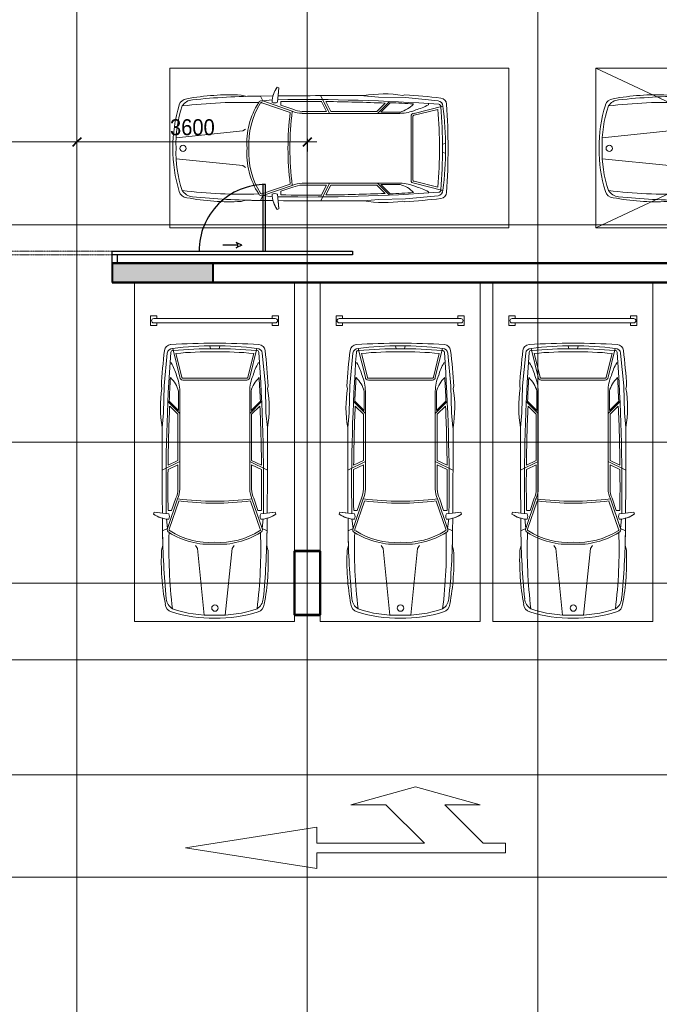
# Model space of a CAD drawing. Header units: millimetres. Extents: x 5617 to 102122, y -9330 to 63558.
# Tile 54 of 56: x 75622 to 85617, y 34514 to 49906. Entities that reach past the tile are written whole.
import ezdxf

# ---------------------------------------------------------------- set-up
doc = ezdxf.new("R2010")
doc.units = ezdxf.units.MM
for name, pattern in [('ADSK_Линия сетки', [25, 20, -2.5, 0, -2.5]), ('Линия сетки', [25, 20, -2.5, 0, -2.5]), ('Штрих_1_1_', [2, 1, -1])]:
    doc.linetypes.add(name, pattern=pattern)
for name, color, linetype, lineweight in [('Двери', 7, 'Continuous', 18), ('Каркас_Импост', 7, 'Continuous', 30), ('Оси', 7, 'Continuous', 9), ('Открывание', 7, 'Continuous', 30), ('Панель', 7, 'Continuous', 30), ('Парковка', 7, 'Continuous', 18), ('Перекрытия', 7, 'Continuous', 18), ('Размеры', 7, 'Continuous', 9), ('Размеры-100', 7, 'Continuous', 9), ('Стены разрез', 7, 'Continuous', 40), ('Стены штриховка', 7, 'Continuous', 40), ('Элементы узлов', 7, 'Continuous', 18)]:
    doc.layers.add(name, color=color, linetype=linetype, lineweight=lineweight)
doc.styles.add('Arial', font='arial.ttf', dxfattribs={"width": 0.9, "height": 250})
doc.dimstyles.new('Основной_2_5_мм', dxfattribs={"dimscale": 304.8, "dimtxt": 255.06485, "dimasz": 0.463911, "dimexe": 0.492126, "dimexo": 0.492126, "dimgap": 0.098425, "dimtad": 1, "dimdec": 0, "dimdsep": 46, "dimtxsty": 'Arial', "dimblk1": 'OBLIQUE', "dimblk2": 'OBLIQUE', "dimsah": 1, "dimcen": 0.09, "dimdle": 0.492126, "dimazin": 2, "dimtfac": 1, "dimtdec": 4, "dimtix": 1, "dimtmove": 0, "dimatfit": 3, "dimfxl": 1, "dimtvp": 1, "dimtolj": 1, "dimtzin": 0, "dimlwd": 20, "dimlwe": 20, "dimarcsym": 2})

# ---------------------------------------------------------------- blocks, each defined once
blk = doc.blocks.new('101_Ворота откатные - _ПЧ_3600х2400_EI60_Л-4279469-МКСС_LB02_-11_400__Кабельные конструкции_Лотки_4')
at = {"layer": 'Каркас_Импост', "color": 254, "true_color": 0xcccccc}
for p, q in [((-1880, -150), (-1800, -150)), ((-1880, -280), (-1880, -150)), ((-1800, -150), (-1800, -280)), ((1800, -150), (2075, -150)), ((1800, -280), (1800, -150)), ((2075, -150), (2075, -340)), ((1875, -280), (1800, -280)), ((1875, -340), (1875, -280)), ((2075, -340), (1875, -340))]:
    blk.add_line(p, q, dxfattribs=at)
at = {"layer": 'Открывание', "color": 254, "true_color": 0xcccccc}
for p, q in [((-3828, -430), (-3737, -388)), ((-3828, -430), (-3737, -472)), ((-3764, -430), (-3528, -430))]:
    blk.add_line(p, q, dxfattribs=at)
blk.add_arc((-3717, -430), 46.6, 115, 245, dxfattribs=at)
at = {"layer": 'Панель', "color": 254, "true_color": 0xcccccc}
for p, q in [((-5555, -280), (-1800, -280)), ((-5555, -340), (-5555, -280)), ((-1800, -280), (-1800, -340)), ((-1800, -340), (-5555, -340)), ((-4198, -340), (-4198, -1380)), ((-4158, -340), (-4158, -1380)), ((-4198, -1380), (-4158, -1380))]:
    blk.add_line(p, q, dxfattribs=at)
at = {"layer": 'Панель', "color": 254, "linetype": 'Штрих_1_1_', "lineweight": 9, "true_color": 0xcccccc}
for p, q in [((1875, -280), (-1800, -280)), ((1875, -340), (1875, -280)), ((-1800, -340), (1875, -340))]:
    blk.add_line(p, q, dxfattribs=at)
at = {"layer": 'Панель', "color": 254, "true_color": 0xcccccc}
blk.add_arc((-4198, -340), 1040, 270, 0, dxfattribs=at)
blk = doc.blocks.new('199_Парковочные места 3 класса и МГН - Средний класс-V26-МКСС_LB02_-11_400__Кабельные конструкции_Лотки_4')
at = {"layer": 'Парковка', "color": 254, "true_color": 0xcccccc}
for p, q in [((2500, 5300), (0, 5300)), ((0, 5300), (0, 0)), ((2500, 0), (2500, 5300)), ((250, 4775), (350, 4775)), ((250, 4625), (250, 4775)), ((350, 4735), (350, 4775)), ((2150, 4735), (2150, 4775)), ((2150, 4775), (2250, 4775)), ((2250, 4625), (2250, 4775)), ((250, 4625), (350, 4625)), ((300, 4735), (2200, 4735)), ((300, 4665), (2200, 4665)), ((350, 4625), (350, 4665)), ((2150, 4625), (2150, 4665)), ((2150, 4625), (2250, 4625)), ((0, 0), (2500, 0))]:
    blk.add_line(p, q, dxfattribs=at)
for centre, start, end in [((300, 4700), 90, 270), ((2200, 4700), 270, 90)]:
    blk.add_arc(centre, 35, start, end, dxfattribs=at)
at = {"layer": 'Элементы узлов', "color": 254, "true_color": 0xcccccc}
for p, q in [((512, 4192), (463, 3682)), ((708, 3817), (596, 4265)), ((738, 3820), (646, 4189)), ((1188, 4261), (1177, 4307)), ((1320, 4261), (1331, 4307)), ((1770, 3820), (1862, 4189)), ((1800, 3817), (1912, 4265)), ((1996, 4192), (2045, 3682)), ((574, 4042), (555, 4042)), ((1933, 4042), (1953, 4042)), ((1254, 3801), (754, 3801)), ((1254, 3771), (754, 3771)), ((1254, 3801), (1754, 3801)), ((1254, 3771), (1754, 3771)), ((419, 3676), (428, 3642)), ((428, 3642), (419, 3676)), ((463, 3682), (453, 3260)), ((688, 3297), (688, 3598)), ((708, 2069), (708, 3598)), ((1800, 2069), (1800, 3598)), ((1820, 3297), (1820, 3598)), ((2045, 3682), (2054, 3260)), ((2088, 3676), (2079, 3642)), ((2088, 3676), (2079, 3642)), ((708, 3249), (522, 3435)), ((688, 3297), (542, 3443)), ((1800, 3249), (1986, 3435)), ((1820, 3297), (1966, 3443)), ((453, 3260), (432, 3033)), ((678, 3237), (549, 3366)), ((678, 2516), (678, 3237)), ((1830, 3237), (1959, 3366)), ((1830, 2516), (1830, 3237)), ((2054, 3260), (2076, 3033)), ((708, 2497), (432, 2363)), ((678, 2516), (524, 2441)), ((1800, 2497), (2076, 2363)), ((1830, 2516), (1984, 2441)), ((678, 2449), (523, 2374)), ((678, 2069), (678, 2449)), ((1830, 2069), (1830, 2449)), ((1830, 2449), (1984, 2374)), ((515, 1453), (673, 1914)), ((543, 1440), (693, 1881)), ((580, 1736), (645, 1925)), ((1965, 1440), (1814, 1881)), ((1992, 1453), (1835, 1914)), ((1927, 1736), (1863, 1925)), ((298, 1678), (308, 1707)), ((298, 1678), (308, 1707)), ((308, 1707), (536, 1683)), ((308, 1707), (435, 1693)), ((580, 1736), (525, 1736)), ((1927, 1736), (1983, 1736)), ((2200, 1707), (1972, 1683)), ((2072, 1693), (2200, 1707)), ((2210, 1678), (2200, 1707)), ((2200, 1707), (2210, 1678)), ((436, 1612), (438, 1418)), ((438, 1418), (436, 1612)), ((515, 1453), (497, 1605)), ((1992, 1453), (2011, 1605)), ((2072, 1612), (2070, 1418)), ((2072, 1612), (2070, 1418)), ((515, 1453), (438, 1418)), ((1992, 1453), (2070, 1418)), ((422, 1114), (442, 1185)), ((422, 1114), (442, 1185)), ((953, 1186), (984, 1142)), ((984, 1142), (1090, 99)), ((1524, 1142), (1418, 99)), ((1555, 1186), (1524, 1142)), ((2085, 1114), (2065, 1185)), ((2065, 1185), (2085, 1114))]:
    blk.add_line(p, q, dxfattribs=at)
blk.add_circle((1256, 208), 49.6, dxfattribs=at)
for centre, radius, start, end in [((571, 4224), 103, 93.6407, 173.1165), ((571, 4224), 103, 93.6407, 173.1165), ((1250, -6442), 10791, 89.9787, 93.6407), ((1250, -6442), 10791, 89.9787, 93.6407), ((1258, -6442), 10791, 86.3593, 90.0213), ((1258, -6442), 10791, 86.3593, 90.0213), ((1937, 4224), 103, 6.8835, 86.3593), ((1937, 4224), 103, 6.8835, 86.3593), ((9206, 3182), 8801, 173.1165, 176.7833), ((9206, 3182), 8801, 173.1165, 176.7833), ((30000, 2118), 29508, 175.9457, 180.8366), ((593, 4184), 81.1, 87.5771, 174.3071), ((600, 4202), 33.8, 82.905, 175.9457), ((1185, 180), 4128, 89.0501, 98.2092), ((1254, -3792), 8054, 85.3719, 94.6281), ((1254, -2689), 6905, 84.9489, 95.0511), ((1322, 180), 4128, 81.7908, 90.9499), ((1908, 4202), 33.8, 4.0543, 97.095), ((1915, 4184), 81.1, 5.6929, 92.4229), ((-27492, 2118), 29508, 359.1634, 4.0543), ((-6698, 3182), 8801, 3.2167, 6.8835), ((-6698, 3182), 8801, 3.2167, 6.8835), ((-103, 3648), 783, 14.4186, 30.1446), ((2611, 3648), 783, 149.8554, 165.5814), ((30000, 2118), 29488, 176.7104, 177.4243), ((270, 3492), 431, 14.2603, 47.5583), ((104, 3598), 603, 359.9999, 24.0001), ((754, 3817), 46.1, 180, 270), ((754, 3817), 16.1, 170.2127, 270), ((1754, 3817), 16.1, 270, 9.7873), ((1754, 3817), 46.1, 270, 360), ((2403, 3598), 603, 155.9999, 180.0001), ((2238, 3492), 431, 132.4417, 165.7397), ((-27492, 2118), 29488, 2.5757, 3.2896), ((2198, 3346), 1794, 170.5335, 190.0508), ((2198, 3346), 1794, 170.5335, 190.0508), ((310, 3346), 1794, 349.9492, 9.4665), ((310, 3346), 1794, 349.9492, 9.4665), ((30000, 2118), 29478, 177.5739, 179.3716), ((-27492, 2118), 29478, 0.6284, 2.4261), ((122295, 2694), 121864, 179.84038, 180.47042), ((122295, 2694), 121864, 179.84038, 180.47042), ((-119787, 2694), 121864, 359.52958, 0.15962), ((-119787, 2694), 121864, 359.52958, 0.15962), ((30000, 2118), 29478, 179.5021, 180.7418), ((-27492, 2118), 29478, 359.2582, 0.4979), ((308, 2078), 370, 335.614, 358.6829), ((308, 2078), 400, 335.8269, 358.7333), ((2200, 2078), 400, 181.2667, 204.1731), ((2200, 2078), 370, 181.3171, 204.386), ((1254, 6445), 4567, 262.6911, 277.3091), ((1254, 6445), 4597, 262.9967, 277.0036), ((546, 2020), 422, 234.0334, 268.6551), ((546, 2020), 422, 234.0334, 254.9198), ((444, 1640), 101, 335.1844, 24.8156), ((2064, 1640), 101, 155.1844, 204.8156), ((1962, 2020), 422, 271.3449, 305.9666), ((1962, 2020), 422, 285.0802, 305.9666), ((12318, 1543), 11881, 180.5997, 185.7413), ((12318, 1543), 11881, 180.5997, 181.7231), ((555, 1432), 44.9, 152.0765, 249.8627), ((8358, 1141), 7822, 178.1805, 186.9391), ((555, 1432), 14.9, 145.3433, 249.8627), ((1172, 2380), 1175, 237.4377, 273.9819), ((1172, 2380), 1145, 237.4377, 274.0864), ((1335, 2380), 1145, 265.9136, 302.7696), ((1335, 2380), 1175, 266.0181, 302.5623), ((-5850, 1141), 7822, 353.0609, 1.8195), ((1953, 1432), 14.9, 280.8242, 34.6567), ((1953, 1432), 44.9, 290.1373, 27.9235), ((-9810, 1543), 11881, 354.2587, 359.4003), ((-9810, 1543), 11881, 358.2769, 359.4003), ((3991, 937), 3573, 177.157, 190.805), ((3991, 937), 3573, 177.157, 190.805), ((-1483, 937), 3573, 349.195, 2.843), ((-1483, 937), 3573, 349.195, 2.843), ((710, 376), 215, 185.7413, 236.8444), ((1797, 376), 215, 303.1556, 354.2587), ((617, 279), 137, 184.9335, 253.1284), ((617, 279), 137, 184.9335, 253.1284), ((1178, 1869), 1772, 250.7131, 272.4464), ((1329, 1869), 1772, 267.5536, 289.2869), ((1890, 279), 137, 286.8716, 355.0665), ((1890, 279), 137, 286.8716, 355.0665), ((1254, 2377), 2329, 253.1284, 269.9999), ((1254, 2377), 2329, 253.1284, 269.9999), ((1254, 2377), 2329, 270.0001, 286.8716), ((1254, 2377), 2329, 270.0001, 286.8716)]:
    blk.add_arc(centre, radius, start, end, dxfattribs=at)
blk = doc.blocks.new('199_Парковочные места 3 класса и МГН - Средний класс-V27-МКСС_LB02_-11_400__Кабельные конструкции_Лотки_4')
at = {"layer": 'Парковка', "color": 254, "true_color": 0xcccccc}
for p, q in [((0, 5300), (0, 0)), ((2500, 5300), (1230, 5300)), ((2500, 0), (2500, 5300)), ((250, 4775), (350, 4775)), ((250, 4625), (250, 4775)), ((350, 4735), (350, 4775)), ((2150, 4735), (2150, 4775)), ((2150, 4775), (2250, 4775)), ((2250, 4625), (2250, 4775)), ((250, 4625), (350, 4625)), ((300, 4735), (2200, 4735)), ((300, 4665), (2200, 4665)), ((350, 4625), (350, 4665)), ((2150, 4625), (2150, 4665)), ((2150, 4625), (2250, 4625)), ((0, 0), (2500, 0))]:
    blk.add_line(p, q, dxfattribs=at)
for centre, start, end in [((300, 4700), 90, 270), ((2200, 4700), 270, 90)]:
    blk.add_arc(centre, 35, start, end, dxfattribs=at)
at = {"layer": 'Элементы узлов', "color": 254, "true_color": 0xcccccc}
for p, q in [((512, 4192), (463, 3682)), ((708, 3817), (596, 4265)), ((738, 3820), (646, 4189)), ((1188, 4261), (1177, 4307)), ((1320, 4261), (1331, 4307)), ((1770, 3820), (1862, 4189)), ((1800, 3817), (1912, 4265)), ((1996, 4192), (2045, 3682)), ((574, 4042), (555, 4042)), ((1933, 4042), (1953, 4042)), ((1254, 3801), (754, 3801)), ((1254, 3771), (754, 3771)), ((1254, 3801), (1754, 3801)), ((1254, 3771), (1754, 3771)), ((419, 3676), (428, 3642)), ((428, 3642), (419, 3676)), ((463, 3682), (453, 3260)), ((688, 3297), (688, 3598)), ((708, 2069), (708, 3598)), ((1800, 2069), (1800, 3598)), ((1820, 3297), (1820, 3598)), ((2045, 3682), (2054, 3260)), ((2088, 3676), (2079, 3642)), ((2088, 3676), (2079, 3642)), ((708, 3249), (522, 3435)), ((688, 3297), (542, 3443)), ((1800, 3249), (1986, 3435)), ((1820, 3297), (1966, 3443)), ((453, 3260), (432, 3033)), ((678, 3237), (549, 3366)), ((678, 2516), (678, 3237)), ((1830, 3237), (1959, 3366)), ((1830, 2516), (1830, 3237)), ((2054, 3260), (2076, 3033)), ((708, 2497), (432, 2363)), ((678, 2516), (524, 2441)), ((1800, 2497), (2076, 2363)), ((1830, 2516), (1984, 2441)), ((678, 2449), (523, 2374)), ((678, 2069), (678, 2449)), ((1830, 2069), (1830, 2449)), ((1830, 2449), (1984, 2374)), ((515, 1453), (673, 1914)), ((543, 1440), (693, 1881)), ((580, 1736), (645, 1925)), ((1965, 1440), (1814, 1881)), ((1992, 1453), (1835, 1914)), ((1927, 1736), (1863, 1925)), ((298, 1678), (308, 1707)), ((298, 1678), (308, 1707)), ((308, 1707), (536, 1683)), ((308, 1707), (435, 1693)), ((580, 1736), (525, 1736)), ((1927, 1736), (1983, 1736)), ((2200, 1707), (1972, 1683)), ((2072, 1693), (2200, 1707)), ((2210, 1678), (2200, 1707)), ((2200, 1707), (2210, 1678)), ((436, 1612), (438, 1418)), ((438, 1418), (436, 1612)), ((515, 1453), (497, 1605)), ((1992, 1453), (2011, 1605)), ((2072, 1612), (2070, 1418)), ((2072, 1612), (2070, 1418)), ((515, 1453), (438, 1418)), ((1992, 1453), (2070, 1418)), ((422, 1114), (442, 1185)), ((422, 1114), (442, 1185)), ((953, 1186), (984, 1142)), ((984, 1142), (1090, 99)), ((1524, 1142), (1418, 99)), ((1555, 1186), (1524, 1142)), ((2085, 1114), (2065, 1185)), ((2065, 1185), (2085, 1114))]:
    blk.add_line(p, q, dxfattribs=at)
blk.add_circle((1256, 208), 49.6, dxfattribs=at)
for centre, radius, start, end in [((571, 4224), 103, 93.6407, 173.1165), ((571, 4224), 103, 93.6407, 173.1165), ((1250, -6442), 10791, 89.9787, 93.6407), ((1250, -6442), 10791, 89.9787, 93.6407), ((1258, -6442), 10791, 86.3593, 90.0213), ((1258, -6442), 10791, 86.3593, 90.0213), ((1937, 4224), 103, 6.8835, 86.3593), ((1937, 4224), 103, 6.8835, 86.3593), ((9206, 3182), 8801, 173.1165, 176.7833), ((9206, 3182), 8801, 173.1165, 176.7833), ((30000, 2118), 29508, 175.9457, 180.8366), ((593, 4184), 81.1, 87.5771, 174.3071), ((600, 4202), 33.8, 82.905, 175.9457), ((1185, 180), 4128, 89.0501, 98.2092), ((1254, -3792), 8054, 85.3719, 94.6281), ((1254, -2689), 6905, 84.9489, 95.0511), ((1322, 180), 4128, 81.7908, 90.9499), ((1908, 4202), 33.8, 4.0543, 97.095), ((1915, 4184), 81.1, 5.6929, 92.4229), ((-27492, 2118), 29508, 359.1634, 4.0543), ((-6698, 3182), 8801, 3.2167, 6.8835), ((-6698, 3182), 8801, 3.2167, 6.8835), ((-103, 3648), 783, 14.4186, 30.1446), ((2611, 3648), 783, 149.8554, 165.5814), ((30000, 2118), 29488, 176.7104, 177.4243), ((270, 3492), 431, 14.2603, 47.5583), ((104, 3598), 603, 359.9999, 24.0001), ((754, 3817), 46.1, 180, 270), ((754, 3817), 16.1, 170.2127, 270), ((1754, 3817), 16.1, 270, 9.7873), ((1754, 3817), 46.1, 270, 360), ((2403, 3598), 603, 155.9999, 180.0001), ((2238, 3492), 431, 132.4417, 165.7397), ((-27492, 2118), 29488, 2.5757, 3.2896), ((2198, 3346), 1794, 170.5335, 190.0508), ((2198, 3346), 1794, 170.5335, 190.0508), ((310, 3346), 1794, 349.9492, 9.4665), ((310, 3346), 1794, 349.9492, 9.4665), ((30000, 2118), 29478, 177.5739, 179.3716), ((-27492, 2118), 29478, 0.6284, 2.4261), ((122295, 2694), 121864, 179.84038, 180.47042), ((122295, 2694), 121864, 179.84038, 180.47042), ((-119787, 2694), 121864, 359.52958, 0.15962), ((-119787, 2694), 121864, 359.52958, 0.15962), ((30000, 2118), 29478, 179.5021, 180.7418), ((-27492, 2118), 29478, 359.2582, 0.4979), ((308, 2078), 370, 335.614, 358.6829), ((308, 2078), 400, 335.8269, 358.7333), ((2200, 2078), 400, 181.2667, 204.1731), ((2200, 2078), 370, 181.3171, 204.386), ((1254, 6445), 4567, 262.6911, 277.3091), ((1254, 6445), 4597, 262.9967, 277.0036), ((546, 2020), 422, 234.0334, 268.6551), ((546, 2020), 422, 234.0334, 254.9198), ((444, 1640), 101, 335.1844, 24.8156), ((2064, 1640), 101, 155.1844, 204.8156), ((1962, 2020), 422, 271.3449, 305.9666), ((1962, 2020), 422, 285.0802, 305.9666), ((12318, 1543), 11881, 180.5997, 185.7413), ((12318, 1543), 11881, 180.5997, 181.7231), ((555, 1432), 44.9, 152.0765, 249.8627), ((8358, 1141), 7822, 178.1805, 186.9391), ((555, 1432), 14.9, 145.3433, 249.8627), ((1172, 2380), 1175, 237.4377, 273.9819), ((1172, 2380), 1145, 237.4377, 274.0864), ((1335, 2380), 1145, 265.9136, 302.7696), ((1335, 2380), 1175, 266.0181, 302.5623), ((-5850, 1141), 7822, 353.0609, 1.8195), ((1953, 1432), 14.9, 280.8242, 34.6567), ((1953, 1432), 44.9, 290.1373, 27.9235), ((-9810, 1543), 11881, 354.2587, 359.4003), ((-9810, 1543), 11881, 358.2769, 359.4003), ((3991, 937), 3573, 177.157, 190.805), ((3991, 937), 3573, 177.157, 190.805), ((-1483, 937), 3573, 349.195, 2.843), ((-1483, 937), 3573, 349.195, 2.843), ((710, 376), 215, 185.7413, 236.8444), ((1797, 376), 215, 303.1556, 354.2587), ((617, 279), 137, 184.9335, 253.1284), ((617, 279), 137, 184.9335, 253.1284), ((1178, 1869), 1772, 250.7131, 272.4464), ((1329, 1869), 1772, 267.5536, 289.2869), ((1890, 279), 137, 286.8716, 355.0665), ((1890, 279), 137, 286.8716, 355.0665), ((1254, 2377), 2329, 253.1284, 269.9999), ((1254, 2377), 2329, 253.1284, 269.9999), ((1254, 2377), 2329, 270.0001, 286.8716), ((1254, 2377), 2329, 270.0001, 286.8716)]:
    blk.add_arc(centre, radius, start, end, dxfattribs=at)
blk = doc.blocks.new('199_Парковочные места 3 класса и МГН - Средний класс-5604844-МКСС_LB02_-11_400__Кабельные конструкции_Лотки_4')
at = {"layer": 'Парковка', "color": 254, "true_color": 0xcccccc}
for p, q in [((0, 5300), (2500, 0)), ((0, 0), (2500, 5300)), ((2500, 5300), (0, 5300)), ((0, 5300), (0, 0)), ((2500, 0), (2500, 5300)), ((250, 4775), (350, 4775)), ((250, 4625), (250, 4775)), ((350, 4735), (350, 4775)), ((2150, 4735), (2150, 4775)), ((2150, 4775), (2250, 4775)), ((2250, 4625), (2250, 4775)), ((250, 4625), (350, 4625)), ((300, 4735), (2200, 4735)), ((300, 4665), (2200, 4665)), ((350, 4625), (350, 4665)), ((2150, 4625), (2150, 4665)), ((2150, 4625), (2250, 4625)), ((0, 0), (2500, 0))]:
    blk.add_line(p, q, dxfattribs=at)
for centre, start, end in [((300, 4700), 90, 270), ((2200, 4700), 270, 90)]:
    blk.add_arc(centre, 35, start, end, dxfattribs=at)
at = {"layer": 'Элементы узлов', "color": 254, "true_color": 0xcccccc}
for p, q in [((512, 4192), (463, 3682)), ((708, 3817), (596, 4265)), ((738, 3820), (646, 4189)), ((1188, 4261), (1177, 4307)), ((1320, 4261), (1331, 4307)), ((1770, 3820), (1862, 4189)), ((1800, 3817), (1912, 4265)), ((1996, 4192), (2045, 3682)), ((574, 4042), (555, 4042)), ((1933, 4042), (1953, 4042)), ((1254, 3801), (754, 3801)), ((1254, 3771), (754, 3771)), ((1254, 3801), (1754, 3801)), ((1254, 3771), (1754, 3771)), ((419, 3676), (428, 3642)), ((428, 3642), (419, 3676)), ((463, 3682), (453, 3260)), ((688, 3297), (688, 3598)), ((708, 2069), (708, 3598)), ((1800, 2069), (1800, 3598)), ((1820, 3297), (1820, 3598)), ((2045, 3682), (2054, 3260)), ((2088, 3676), (2079, 3642)), ((2088, 3676), (2079, 3642)), ((708, 3249), (522, 3435)), ((688, 3297), (542, 3443)), ((1800, 3249), (1986, 3435)), ((1820, 3297), (1966, 3443)), ((453, 3260), (432, 3033)), ((678, 3237), (549, 3366)), ((678, 2516), (678, 3237)), ((1830, 3237), (1959, 3366)), ((1830, 2516), (1830, 3237)), ((2054, 3260), (2076, 3033)), ((708, 2497), (432, 2363)), ((678, 2516), (524, 2441)), ((1800, 2497), (2076, 2363)), ((1830, 2516), (1984, 2441)), ((678, 2449), (523, 2374)), ((678, 2069), (678, 2449)), ((1830, 2069), (1830, 2449)), ((1830, 2449), (1984, 2374)), ((515, 1453), (673, 1914)), ((543, 1440), (693, 1881)), ((580, 1736), (645, 1925)), ((1965, 1440), (1814, 1881)), ((1992, 1453), (1835, 1914)), ((1927, 1736), (1863, 1925)), ((298, 1678), (308, 1707)), ((298, 1678), (308, 1707)), ((308, 1707), (536, 1683)), ((308, 1707), (435, 1693)), ((580, 1736), (525, 1736)), ((1927, 1736), (1983, 1736)), ((2200, 1707), (1972, 1683)), ((2072, 1693), (2200, 1707)), ((2210, 1678), (2200, 1707)), ((2200, 1707), (2210, 1678)), ((436, 1612), (438, 1418)), ((438, 1418), (436, 1612)), ((515, 1453), (497, 1605)), ((1992, 1453), (2011, 1605)), ((2072, 1612), (2070, 1418)), ((2072, 1612), (2070, 1418)), ((515, 1453), (438, 1418)), ((1992, 1453), (2070, 1418)), ((422, 1114), (442, 1185)), ((422, 1114), (442, 1185)), ((953, 1186), (984, 1142)), ((984, 1142), (1090, 99)), ((1524, 1142), (1418, 99)), ((1555, 1186), (1524, 1142)), ((2085, 1114), (2065, 1185)), ((2065, 1185), (2085, 1114))]:
    blk.add_line(p, q, dxfattribs=at)
blk.add_circle((1256, 208), 49.6, dxfattribs=at)
for centre, radius, start, end in [((571, 4224), 103, 93.6407, 173.1165), ((571, 4224), 103, 93.6407, 173.1165), ((1250, -6442), 10791, 89.9787, 93.6407), ((1250, -6442), 10791, 89.9787, 93.6407), ((1258, -6442), 10791, 86.3593, 90.0213), ((1258, -6442), 10791, 86.3593, 90.0213), ((1937, 4224), 103, 6.8835, 86.3593), ((1937, 4224), 103, 6.8835, 86.3593), ((9206, 3182), 8801, 173.1165, 176.7833), ((9206, 3182), 8801, 173.1165, 176.7833), ((30000, 2118), 29508, 175.9457, 180.8366), ((593, 4184), 81.1, 87.5771, 174.3071), ((600, 4202), 33.8, 82.905, 175.9457), ((1185, 180), 4128, 89.0501, 98.2092), ((1254, -3792), 8054, 85.3719, 94.6281), ((1254, -2689), 6905, 84.9489, 95.0511), ((1322, 180), 4128, 81.7908, 90.9499), ((1908, 4202), 33.8, 4.0543, 97.095), ((1915, 4184), 81.1, 5.6929, 92.4229), ((-27492, 2118), 29508, 359.1634, 4.0543), ((-6698, 3182), 8801, 3.2167, 6.8835), ((-6698, 3182), 8801, 3.2167, 6.8835), ((-103, 3648), 783, 14.4186, 30.1446), ((2611, 3648), 783, 149.8554, 165.5814), ((30000, 2118), 29488, 176.7104, 177.4243), ((270, 3492), 431, 14.2603, 47.5583), ((104, 3598), 603, 359.9999, 24.0001), ((754, 3817), 46.1, 180, 270), ((754, 3817), 16.1, 170.2127, 270), ((1754, 3817), 16.1, 270, 9.7873), ((1754, 3817), 46.1, 270, 360), ((2403, 3598), 603, 155.9999, 180.0001), ((2238, 3492), 431, 132.4417, 165.7397), ((-27492, 2118), 29488, 2.5757, 3.2896), ((2198, 3346), 1794, 170.5335, 190.0508), ((2198, 3346), 1794, 170.5335, 190.0508), ((310, 3346), 1794, 349.9492, 9.4665), ((310, 3346), 1794, 349.9492, 9.4665), ((30000, 2118), 29478, 177.5739, 179.3716), ((-27492, 2118), 29478, 0.6284, 2.4261), ((122295, 2694), 121864, 179.84038, 180.47042), ((122295, 2694), 121864, 179.84038, 180.47042), ((-119787, 2694), 121864, 359.52958, 0.15962), ((-119787, 2694), 121864, 359.52958, 0.15962), ((30000, 2118), 29478, 179.5021, 180.7418), ((-27492, 2118), 29478, 359.2582, 0.4979), ((308, 2078), 370, 335.614, 358.6829), ((308, 2078), 400, 335.8269, 358.7333), ((2200, 2078), 400, 181.2667, 204.1731), ((2200, 2078), 370, 181.3171, 204.386), ((1254, 6445), 4567, 262.6911, 277.3091), ((1254, 6445), 4597, 262.9967, 277.0036), ((546, 2020), 422, 234.0334, 268.6551), ((546, 2020), 422, 234.0334, 254.9198), ((444, 1640), 101, 335.1844, 24.8156), ((2064, 1640), 101, 155.1844, 204.8156), ((1962, 2020), 422, 271.3449, 305.9666), ((1962, 2020), 422, 285.0802, 305.9666), ((12318, 1543), 11881, 180.5997, 185.7413), ((12318, 1543), 11881, 180.5997, 181.7231), ((555, 1432), 44.9, 152.0765, 249.8627), ((8358, 1141), 7822, 178.1805, 186.9391), ((555, 1432), 14.9, 145.3433, 249.8627), ((1172, 2380), 1175, 237.4377, 273.9819), ((1172, 2380), 1145, 237.4377, 274.0864), ((1335, 2380), 1145, 265.9136, 302.7696), ((1335, 2380), 1175, 266.0181, 302.5623), ((-5850, 1141), 7822, 353.0609, 1.8195), ((1953, 1432), 14.9, 280.8242, 34.6567), ((1953, 1432), 44.9, 290.1373, 27.9235), ((-9810, 1543), 11881, 354.2587, 359.4003), ((-9810, 1543), 11881, 358.2769, 359.4003), ((3991, 937), 3573, 177.157, 190.805), ((3991, 937), 3573, 177.157, 190.805), ((-1483, 937), 3573, 349.195, 2.843), ((-1483, 937), 3573, 349.195, 2.843), ((710, 376), 215, 185.7413, 236.8444), ((1797, 376), 215, 303.1556, 354.2587), ((617, 279), 137, 184.9335, 253.1284), ((617, 279), 137, 184.9335, 253.1284), ((1178, 1869), 1772, 250.7131, 272.4464), ((1329, 1869), 1772, 267.5536, 289.2869), ((1890, 279), 137, 286.8716, 355.0665), ((1890, 279), 137, 286.8716, 355.0665), ((1254, 2377), 2329, 253.1284, 269.9999), ((1254, 2377), 2329, 253.1284, 269.9999), ((1254, 2377), 2329, 270.0001, 286.8716), ((1254, 2377), 2329, 270.0001, 286.8716)]:
    blk.add_arc(centre, radius, start, end, dxfattribs=at)
blk = doc.blocks.new('199_Парковочные места 3 класса и МГН - Средний класс-5604843-МКСС_LB02_-11_400__Кабельные конструкции_Лотки_4')
at = {"layer": 'Парковка', "color": 254, "true_color": 0xcccccc}
for p, q in [((2500, 5300), (0, 5300)), ((0, 5300), (0, 0)), ((2500, 0), (2500, 5300)), ((0, 0), (2500, 0))]:
    blk.add_line(p, q, dxfattribs=at)
at = {"layer": 'Элементы узлов', "color": 254, "true_color": 0xcccccc}
for p, q in [((512, 4192), (463, 3682)), ((708, 3817), (596, 4265)), ((738, 3820), (646, 4189)), ((1188, 4261), (1177, 4307)), ((1320, 4261), (1331, 4307)), ((1770, 3820), (1862, 4189)), ((1800, 3817), (1912, 4265)), ((1996, 4192), (2045, 3682)), ((574, 4042), (555, 4042)), ((1933, 4042), (1953, 4042)), ((1254, 3801), (754, 3801)), ((1254, 3771), (754, 3771)), ((1254, 3801), (1754, 3801)), ((1254, 3771), (1754, 3771)), ((419, 3676), (428, 3642)), ((428, 3642), (419, 3676)), ((463, 3682), (453, 3260)), ((688, 3297), (688, 3598)), ((708, 2069), (708, 3598)), ((1800, 2069), (1800, 3598)), ((1820, 3297), (1820, 3598)), ((2045, 3682), (2054, 3260)), ((2088, 3676), (2079, 3642)), ((2088, 3676), (2079, 3642)), ((708, 3249), (522, 3435)), ((688, 3297), (542, 3443)), ((1800, 3249), (1986, 3435)), ((1820, 3297), (1966, 3443)), ((453, 3260), (432, 3033)), ((678, 3237), (549, 3366)), ((678, 2516), (678, 3237)), ((1830, 3237), (1959, 3366)), ((1830, 2516), (1830, 3237)), ((2054, 3260), (2076, 3033)), ((708, 2497), (432, 2363)), ((678, 2516), (524, 2441)), ((1800, 2497), (2076, 2363)), ((1830, 2516), (1984, 2441)), ((678, 2449), (523, 2374)), ((678, 2069), (678, 2449)), ((1830, 2069), (1830, 2449)), ((1830, 2449), (1984, 2374)), ((515, 1453), (673, 1914)), ((543, 1440), (693, 1881)), ((580, 1736), (645, 1925)), ((1965, 1440), (1814, 1881)), ((1992, 1453), (1835, 1914)), ((1927, 1736), (1863, 1925)), ((298, 1678), (308, 1707)), ((298, 1678), (308, 1707)), ((308, 1707), (536, 1683)), ((308, 1707), (435, 1693)), ((580, 1736), (525, 1736)), ((1927, 1736), (1983, 1736)), ((2200, 1707), (1972, 1683)), ((2072, 1693), (2200, 1707)), ((2210, 1678), (2200, 1707)), ((2200, 1707), (2210, 1678)), ((436, 1612), (438, 1418)), ((438, 1418), (436, 1612)), ((515, 1453), (497, 1605)), ((1992, 1453), (2011, 1605)), ((2072, 1612), (2070, 1418)), ((2072, 1612), (2070, 1418)), ((515, 1453), (438, 1418)), ((1992, 1453), (2070, 1418)), ((422, 1114), (442, 1185)), ((422, 1114), (442, 1185)), ((953, 1186), (984, 1142)), ((984, 1142), (1090, 99)), ((1524, 1142), (1418, 99)), ((1555, 1186), (1524, 1142)), ((2085, 1114), (2065, 1185)), ((2065, 1185), (2085, 1114))]:
    blk.add_line(p, q, dxfattribs=at)
blk.add_circle((1256, 208), 49.6, dxfattribs=at)
for centre, radius, start, end in [((571, 4224), 103, 93.6407, 173.1165), ((571, 4224), 103, 93.6407, 173.1165), ((1250, -6442), 10791, 89.9787, 93.6407), ((1250, -6442), 10791, 89.9787, 93.6407), ((1258, -6442), 10791, 86.3593, 90.0213), ((1258, -6442), 10791, 86.3593, 90.0213), ((1937, 4224), 103, 6.8835, 86.3593), ((1937, 4224), 103, 6.8835, 86.3593), ((9206, 3182), 8801, 173.1165, 176.7833), ((9206, 3182), 8801, 173.1165, 176.7833), ((30000, 2118), 29508, 175.9457, 180.8366), ((593, 4184), 81.1, 87.5771, 174.3071), ((600, 4202), 33.8, 82.905, 175.9457), ((1185, 180), 4128, 89.0501, 98.2092), ((1254, -3792), 8054, 85.3719, 94.6281), ((1254, -2689), 6905, 84.9489, 95.0511), ((1322, 180), 4128, 81.7908, 90.9499), ((1908, 4202), 33.8, 4.0543, 97.095), ((1915, 4184), 81.1, 5.6929, 92.4229), ((-27492, 2118), 29508, 359.1634, 4.0543), ((-6698, 3182), 8801, 3.2167, 6.8835), ((-6698, 3182), 8801, 3.2167, 6.8835), ((-103, 3648), 783, 14.4186, 30.1446), ((2611, 3648), 783, 149.8554, 165.5814), ((30000, 2118), 29488, 176.7104, 177.4243), ((270, 3492), 431, 14.2603, 47.5583), ((104, 3598), 603, 359.9999, 24.0001), ((754, 3817), 46.1, 180, 270), ((754, 3817), 16.1, 170.2127, 270), ((1754, 3817), 16.1, 270, 9.7873), ((1754, 3817), 46.1, 270, 360), ((2403, 3598), 603, 155.9999, 180.0001), ((2238, 3492), 431, 132.4417, 165.7397), ((-27492, 2118), 29488, 2.5757, 3.2896), ((2198, 3346), 1794, 170.5335, 190.0508), ((2198, 3346), 1794, 170.5335, 190.0508), ((310, 3346), 1794, 349.9492, 9.4665), ((310, 3346), 1794, 349.9492, 9.4665), ((30000, 2118), 29478, 177.5739, 179.3716), ((-27492, 2118), 29478, 0.6284, 2.4261), ((122295, 2694), 121864, 179.84038, 180.47042), ((122295, 2694), 121864, 179.84038, 180.47042), ((-119787, 2694), 121864, 359.52958, 0.15962), ((-119787, 2694), 121864, 359.52958, 0.15962), ((30000, 2118), 29478, 179.5021, 180.7418), ((-27492, 2118), 29478, 359.2582, 0.4979), ((308, 2078), 370, 335.614, 358.6829), ((308, 2078), 400, 335.8269, 358.7333), ((2200, 2078), 400, 181.2667, 204.1731), ((2200, 2078), 370, 181.3171, 204.386), ((1254, 6445), 4567, 262.6911, 277.3091), ((1254, 6445), 4597, 262.9967, 277.0036), ((546, 2020), 422, 234.0334, 268.6551), ((546, 2020), 422, 234.0334, 254.9198), ((444, 1640), 101, 335.1844, 24.8156), ((2064, 1640), 101, 155.1844, 204.8156), ((1962, 2020), 422, 271.3449, 305.9666), ((1962, 2020), 422, 285.0802, 305.9666), ((12318, 1543), 11881, 180.5997, 185.7413), ((12318, 1543), 11881, 180.5997, 181.7231), ((555, 1432), 44.9, 152.0765, 249.8627), ((8358, 1141), 7822, 178.1805, 186.9391), ((555, 1432), 14.9, 145.3433, 249.8627), ((1172, 2380), 1175, 237.4377, 273.9819), ((1172, 2380), 1145, 237.4377, 274.0864), ((1335, 2380), 1145, 265.9136, 302.7696), ((1335, 2380), 1175, 266.0181, 302.5623), ((-5850, 1141), 7822, 353.0609, 1.8195), ((1953, 1432), 14.9, 280.8242, 34.6567), ((1953, 1432), 44.9, 290.1373, 27.9235), ((-9810, 1543), 11881, 354.2587, 359.4003), ((-9810, 1543), 11881, 358.2769, 359.4003), ((3991, 937), 3573, 177.157, 190.805), ((3991, 937), 3573, 177.157, 190.805), ((-1483, 937), 3573, 349.195, 2.843), ((-1483, 937), 3573, 349.195, 2.843), ((710, 376), 215, 185.7413, 236.8444), ((1797, 376), 215, 303.1556, 354.2587), ((617, 279), 137, 184.9335, 253.1284), ((617, 279), 137, 184.9335, 253.1284), ((1178, 1869), 1772, 250.7131, 272.4464), ((1329, 1869), 1772, 267.5536, 289.2869), ((1890, 279), 137, 286.8716, 355.0665), ((1890, 279), 137, 286.8716, 355.0665), ((1254, 2377), 2329, 253.1284, 269.9999), ((1254, 2377), 2329, 253.1284, 269.9999), ((1254, 2377), 2329, 270.0001, 286.8716), ((1254, 2377), 2329, 270.0001, 286.8716)]:
    blk.add_arc(centre, radius, start, end, dxfattribs=at)
blk = doc.blocks.new('199_Паркинг_Дорожная разметка - Стрелка_Прямо_Или_Поворот-4798529-МКСС_LB02_-11_400__Кабельные конструкции_Лотки_4')
at = {"layer": 'Парковка', "color": 254, "true_color": 0xcccccc}
for p, q in [((-240, 2504), (-564, 450)), ((84, 450), (-240, 2504)), ((-564, 450), (-315, 450)), ((-315, 450), (-315, -2500)), ((-165, -1230), (-165, 450)), ((-165, 450), (84, 450)), ((715, -1090), (435, -80)), ((435, -80), (435, -630)), ((435, -630), (-165, -1230)), ((435, -2100), (715, -1090)), ((-165, -2150), (435, -1550)), ((435, -1550), (435, -2100)), ((-165, -2500), (-165, -2150)), ((-315, -2500), (-165, -2500))]:
    blk.add_line(p, q, dxfattribs=at)
blk = doc.blocks.new('135_SLK_GD_AR_rvt-1-МКСС_LB02_-11_400__Кабельные конструкции_Лотки_4')
at = {"layer": 'Стены разрез', "lineweight": 18, "true_color": 0xe0e0e0}
h = blk.add_hatch(color=254, dxfattribs=at)
h.paths.add_polyline_path([(131680, 45800), (131680, 46100), (130100, 46100), (130100, 45800), (130535, 45800)])
h.paths.add_polyline_path([(125580, 45800), (126500, 45800), (126500, 46100), (125580, 46100)])
at = {"layer": 'Перекрытия', "color": 254, "true_color": 0xcccccc}
for p, q in [((131680, 46100), (146627, 46100)), ((146549, 45800), (131680, 45800)), ((132950, 41600), (133350, 41600)), ((132950, 40600), (132950, 41600)), ((133350, 41600), (133350, 40600)), ((133350, 40600), (132950, 40600))]:
    blk.add_line(p, q, dxfattribs=at)
at = {"layer": 'Стены разрез', "color": 254, "true_color": 0xcccccc}
for p, q in [((146625, 46102), (130100, 46102)), ((130100, 46102), (130100, 46100)), ((130100, 46100), (130100, 45800)), ((131680, 46100), (146627, 46100)), ((131680, 45800), (131680, 46100)), ((130100, 45800), (130100, 45798)), ((130100, 45798), (146546, 45798)), ((146549, 45800), (131680, 45800)), ((133352, 41602), (132948, 41602)), ((132948, 41602), (132948, 41600)), ((132948, 41600), (132948, 40600)), ((132950, 41600), (133350, 41600)), ((132950, 40600), (132950, 41600)), ((133350, 41600), (133350, 40600)), ((133352, 41600), (133352, 41602)), ((133352, 40598), (133352, 41600)), ((132948, 40600), (132948, 40598)), ((132948, 40598), (133350, 40598)), ((133350, 40600), (132950, 40600)), ((133350, 40598), (133352, 40598))]:
    blk.add_line(p, q, dxfattribs=at)
at = {"layer": 'Стены штриховка', "color": 254, "true_color": 0xcccccc}
for p, q in [((130100, 46100), (131680, 46100)), ((131680, 46100), (130100, 46100)), ((131680, 45800), (130100, 45800)), ((130100, 45800), (131680, 45800))]:
    blk.add_line(p, q, dxfattribs=at)
at = {"layer": 'Двери', "color": 254, "lineweight": 18, "true_color": 0xcccccc, "rotation": 180}
blk.add_blockref('101_Ворота откатные - _ПЧ_3600х2400_EI60_Л-4279469-МКСС_LB02_-11_400__Кабельные конструкции_Лотки_4', (128300, 45950), dxfattribs=at)
at = {"layer": 'Парковка', "color": 254, "lineweight": 18, "true_color": 0xcccccc}
for name, p, rotation in [('199_Парковочные места 3 класса и МГН - Средний класс-5604843-МКСС_LB02_-11_400__Кабельные конструкции_Лотки_4', (131000, 49150), 270.0000000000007), ('199_Парковочные места 3 класса и МГН - Средний класс-5604844-МКСС_LB02_-11_400__Кабельные конструкции_Лотки_4', (137660, 49150), 270.0000000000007), ('199_Паркинг_Дорожная разметка - Стрелка_Прямо_Или_Поворот-4798529-МКСС_LB02_-11_400__Кабельные конструкции_Лотки_4', (133749, 37199), 89.99999999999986)]:
    blk.add_blockref(name, p, dxfattribs=dict(at, rotation=rotation))
for name, p in [('199_Парковочные места 3 класса и МГН - Средний класс-V27-МКСС_LB02_-11_400__Кабельные конструкции_Лотки_4', (130450, 40500)), ('199_Парковочные места 3 класса и МГН - Средний класс-V26-МКСС_LB02_-11_400__Кабельные конструкции_Лотки_4', (133350, 40500)), ('199_Парковочные места 3 класса и МГН - Средний класс-V26-МКСС_LB02_-11_400__Кабельные конструкции_Лотки_4', (136050, 40500))]:
    blk.add_blockref(name, p, dxfattribs=at)
blk = doc.blocks.new('DIMBLOCK12-МКСС_LB02_-11_400__Кабельные конструкции_Лотки_4')
at = {"layer": 'Размеры-100', "lineweight": 40, "transparency": 16777216}
for p, q in [((76517, 47996), (76587, 48066)), ((80117, 47996), (80187, 48066)), ((76517, 47996), (76446, 47925)), ((80117, 47996), (80046, 47925))]:
    blk.add_line(p, q, dxfattribs=at)
at = {"layer": 'Размеры-100', "lineweight": 20, "transparency": 16777216}
for p, q in [((76517, 47996), (76517, 48046)), ((80117, 47996), (80117, 48046)), ((80267, 47996), (76517, 47996)), ((76517, 47996), (76517, 47846)), ((80117, 47996), (80117, 47846))]:
    blk.add_line(p, q, dxfattribs=at)
at = {"layer": 'Размеры-100', "color": 0, "lineweight": 20, "transparency": 16777216, "insert": (77971, 48350), "char_height": 250, "width": 828.76, "attachment_point": 1, "line_spacing_factor": 0.941778, "style": 'Arial'}
blk.add_mtext('3600', dxfattribs=at)
blk = doc.blocks.new('_Oblique')
at = {"color": 0, "linetype": 'ByBlock', "lineweight": -2}
blk.add_line((-0.5, -0.5), (0.5, 0.5), dxfattribs=at)
blk = doc.blocks.new('DIMBLOCK13-МКСС_LB02_-11_400__Кабельные конструкции_Лотки_4')
at = {"layer": 'Размеры-100', "lineweight": 40, "transparency": 16777216}
for p, q in [((72917, 47996), (72987, 48066)), ((76517, 47996), (76587, 48066)), ((72917, 47996), (72846, 47925)), ((76517, 47996), (76446, 47925))]:
    blk.add_line(p, q, dxfattribs=at)
at = {"layer": 'Размеры-100', "lineweight": 20, "transparency": 16777216}
for p, q in [((72917, 47996), (72917, 48046)), ((76517, 47996), (76517, 48046)), ((76517, 47996), (72917, 47996)), ((72917, 47996), (72917, 47846)), ((76517, 47996), (76517, 47846))]:
    blk.add_line(p, q, dxfattribs=at)
at = {"layer": 'Размеры-100', "color": 0, "lineweight": 20, "transparency": 16777216, "insert": (74371, 48350), "char_height": 250, "width": 828.76, "attachment_point": 1, "line_spacing_factor": 0.941778, "style": 'Arial'}
blk.add_mtext('3600', dxfattribs=at)

msp = doc.modelspace()

# ---------------------------------------------------------------- linework, layer by layer
at = {"layer": 'Оси', "linetype": 'Линия сетки'}
for p, q in [((76516.7, -8455.2), (76516.7, 63558.3)), ((80116.7, -8455.2), (80116.7, 63558.3)), ((83716.7, -8455.2), (83716.7, 63558.3))]:
    msp.add_line(p, q, dxfattribs=at)
at = {"layer": 'Оси', "linetype": 'ADSK_Линия сетки'}
for p, q in [((101274.3, 46700), (28269.9, 46700)), ((101274.3, 43300), (28269.9, 43300)), ((101274.3, 41100), (28269.9, 41100)), ((101274.3, 39900), (28269.9, 39900)), ((101274.3, 38100), (28269.9, 38100)), ((101274.3, 36500), (28269.9, 36500))]:
    msp.add_line(p, q, dxfattribs=at)

# ---------------------------------------------------------------- block references
at = {"lineweight": 5}
msp.add_blockref('135_SLK_GD_AR_rvt-1-МКСС_LB02_-11_400__Кабельные конструкции_Лотки_4', (-53033.3, 0), dxfattribs=at)

# ---------------------------------------------------------------- dimensions: what is measured, and where the dimension line sits
at = {"layer": 'Размеры', "lineweight": 20}
for base, p1, p2, picture, middle in [((72916.7, 47995.8), (76516.7, 47895.8), (72916.7, 47895.8), 'DIMBLOCK13-МКСС_LB02_-11_400__Кабельные конструкции_Лотки_4', (74716.7, 48153.5)), ((76516.7, 47995.8), (80116.7, 47895.8), (76516.7, 47895.8), 'DIMBLOCK12-МКСС_LB02_-11_400__Кабельные конструкции_Лотки_4', (78316.7, 48153.5))]:
    dim = msp.add_linear_dim(base=base, p1=p1, p2=p2, dimstyle='Основной_2_5_мм', override={"dimpost": '<>', "dimfxl": 3600}, dxfattribs=at)
    dim.commit()
    dim.dimension.update_dxf_attribs({"geometry": picture, "text_midpoint": middle})

doc.saveas('drawing.dxf')
